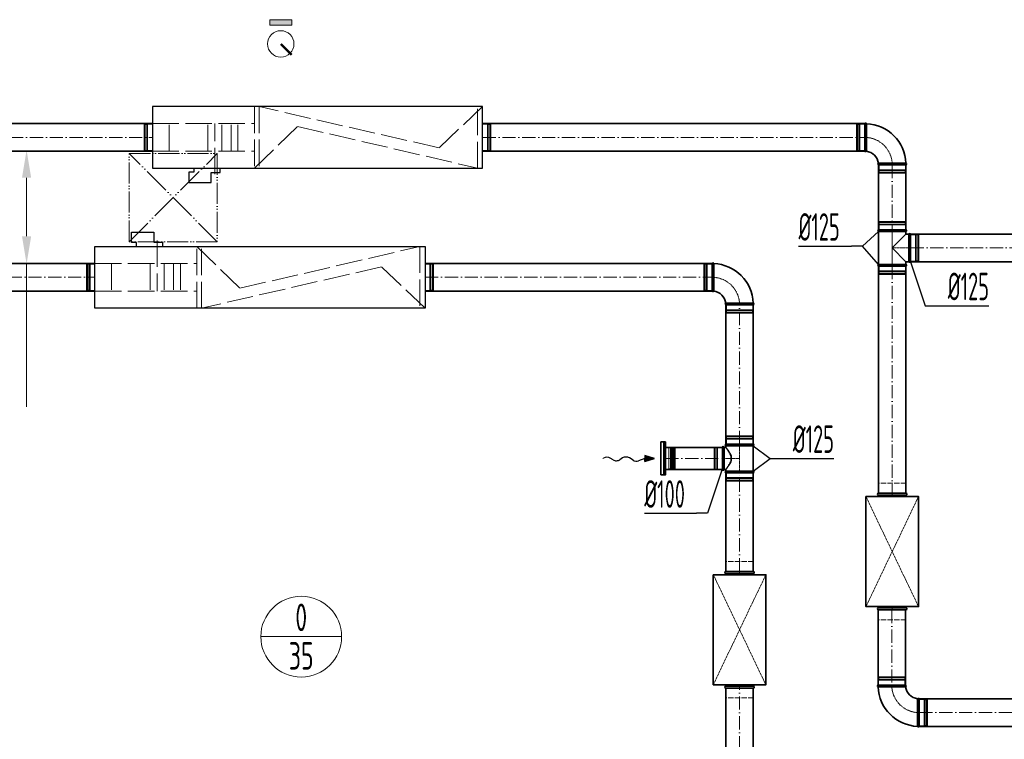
# Model space of a CAD drawing. Header units: millimetres. Extents: x 8221 to 89444, y -105166 to -5578.
# Tile 44 of 118: x 63973 to 68447, y -102101 to -98833. Entities that reach past the tile are written whole.
import ezdxf
from ezdxf.enums import TextEntityAlignment as Align

# ---------------------------------------------------------------- set-up
doc = ezdxf.new("R2010")
doc.units = ezdxf.units.MM
for name, pattern in [('ACAD_ISO02W100', [15, 12, -3]), ('ACAD_ISO05W100', [33, 24, -3, 0, -3, 0, -3]), ('ACAD_ISO10W100', [18, 12, -3, 0, -3]), ('phl_thick', [0])]:
    doc.linetypes.add(name, pattern=pattern)
for name, color, linetype, lineweight in [('UT_KOTY - DIMENZE', 7, 'Continuous', 5), ('VZT_01 SUP (PŘÍVOD) - OBRYS', 5, 'Continuous', 35), ('VZT_02 SUP (PŘÍVOD) - OSA', 5, 'ACAD_ISO10W100', 5), ('VZT_05 ETA (ODVOD) - OBRYS', 6, 'Continuous', 35), ('VZT_06 ETA (ODVOD) - OSA', 6, 'ACAD_ISO10W100', 5), ('VZT_21 ZAŘÍZENÍ - OBRYS', 1, 'Continuous', 30), ('VZT_22 ZAŘÍZENÍ - DETAIL', 8, 'Continuous', 5), ('VZT_30 DISTRIBUČNÍ PRVKY - OBRYS', 1, 'Continuous', 35), ('VZT_35 TLUMIČE HLUKU - OBRYS', 1, 'Continuous', 35), ('VZT_36 TLUMIČE HLUKU - OSA', 1, 'ACAD_ISO10W100', 5), ('VZT_37 TLUMIČE HLUKU - DETAIL', 8, 'ACAD_ISO02W100', 5), ('VZT_50 POPIS - OBECNE', 7, 'Continuous', 13), ('VZT_52 POPIS - DISTRIBUCE', 7, 'Continuous', 5), ('VZT_60_KOTY - DIMENZE', 7, 'Continuous', 5), ('VZT_KOTY - DIMENZE', 7, 'Continuous', 5), ('VZT_POPIS - OBECNE', 7, 'Continuous', 5), ('VZT_POŽADAVKY NA STAVBU - PODHLEDY', 4, 'ACAD_ISO05W100', 5)]:
    doc.layers.add(name, color=color, linetype=linetype, lineweight=lineweight)
for name, color, linetype, lineweight, plot in [('VZT_03 SUP (PŘÍVOD) - NETISK', 8, 'ACAD_ISO02W100', 5, False), ('VZT_07 ETA (ODVOD) - NETISK', 8, 'ACAD_ISO02W100', 5, False), ('VZT_39 TLUMIČE HLUKU - NETISK', 8, 'ACAD_ISO02W100', 5, False)]:
    doc.layers.add(name, color=color, linetype=linetype, lineweight=lineweight, plot=plot)
doc.styles.add('EVORA_125', font='isocp.shx', dxfattribs={"width": 0.6, "height": 125})
doc.styles.add('JS', font='isocp.shx', dxfattribs={"width": 0.6, "height": 125})

msp = doc.modelspace()

# ---------------------------------------------------------------- hatches: boundary and pattern name
at = {"layer": 'VZT_POPIS - OBECNE'}
h = msp.add_hatch(color=256, dxfattribs=at)
h.dxf.hatch_style = 1
h.paths.add_polyline_path([(65209.2, -98833.3), (65109.2, -98833.3), (65109.2, -98858.3), (65209.2, -98858.3)])

# ---------------------------------------------------------------- linework, layer by layer
at = {"color": 8, "lineweight": 5}
for points in [[(66906.7, -100874.2), (66921.7, -100874.2), (66921.7, -100777.2), (66906.7, -100777.2)], [(66906.7, -100874.2), (66906.7, -100777.2)], [(66929.5, -100778.2), (66929.5, -100825.7)], [(66932.2, -100780.1), (66932.2, -100825.7)], [(66935.8, -100781.8), (66935.8, -100825.7)], [(66947.5, -100781), (66947.5, -100825.7)], [(66947.7, -100781.9), (66951.7, -100780.5), (66951.7, -100825.7)], [(66929.5, -100873.2), (66929.5, -100825.7)], [(66932.2, -100871.2), (66932.2, -100825.7)], [(66935.8, -100869.6), (66935.8, -100825.7)], [(66947.5, -100870.3), (66947.5, -100825.7)], [(66947.7, -100869.4), (66951.7, -100870.8), (66951.7, -100825.7)]]:
    msp.add_lwpolyline(points, dxfattribs=at)
for points in [[(66921.7, -100778.2), (66929.5, -100778.2, -0.291473), (66931.9, -100779.7, -0.291473)], [(66941.5, -100773.5), (66940.1, -100779.5, 0.058981), (66940, -100780.1), (66940, -100825.7)], [(66941.5, -100773.5), (66943, -100779.3, -0.060863), (66943, -100779.9), (66943, -100825.7)], [(66941.5, -100877.8), (66940.1, -100871.8, -0.058981), (66940, -100871.2), (66940, -100825.7)], [(66941.5, -100877.8), (66943, -100872, 0.060863), (66943, -100871.4), (66943, -100825.7)], [(66921.7, -100873.2), (66929.5, -100873.2, 0.291473), (66931.9, -100871.6, 0.291473)]]:
    msp.add_lwpolyline(points, format="xyb", dxfattribs=at)
for centre, radius, start, end in [((66935.4, -100777.9), 3.88, 207.4993, 276.6735), ((66942.2, -100790), 10.5, 59.7176, 127.8378), ((66935.4, -100873.4), 3.88, 83.3265, 152.5007), ((66942.2, -100861.3), 10.5, 232.1622, 300.2824)]:
    msp.add_arc(centre, radius, start, end, dxfattribs=at)
at = {"layer": 'UT_KOTY - DIMENZE'}
for p, q in [((64004.4, -99550.7), (64004.4, -99816.4)), ((64004.4, -99941.4), (64004.4, -100591.6))]:
    msp.add_line(p, q, dxfattribs=at)
for points in [[(63983.5, -99550.7), (64025.2, -99550.7), (64004.4, -99425.7)], [(63983.5, -99816.4), (64025.2, -99816.4), (64004.4, -99941.4)]]:
    msp.add_solid(points, dxfattribs=at)
at = {"layer": 'VZT_01 SUP (PŘÍVOD) - OBRYS'}
for p, q in [((67812.3, -99305.3), (67812.3, -99430.3)), ((67874.8, -99492.8), (67999.8, -99492.8)), ((67999.8, -99787.1), (67874.8, -99787.1)), ((67999.8, -99794.7), (67874.8, -99794.7)), ((67874.8, -99794.7), (67874.8, -99944.4)), ((67999.8, -99794.7), (67999.8, -99807.1)), ((67999.8, -99807.1), (67937.3, -99869.6)), ((68012.6, -99807.1), (67999.8, -99807.1)), ((68012.6, -99932.1), (68012.6, -99807.1)), ((68020.3, -99932.1), (68020.3, -99807.1)), ((67937.3, -99869.6), (67999.8, -99932.1)), ((68012.6, -99932.1), (67999.8, -99932.1)), ((67999.8, -99932.1), (67999.8, -99944.4)), ((67999.8, -99944.4), (67874.8, -99944.4)), ((67874.8, -99952.1), (67999.8, -99952.1)), ((67872.8, -101855.2), (67997.8, -101855.2)), ((68060.3, -101917.7), (68060.3, -102042.7))]:
    msp.add_line(p, q, dxfattribs=at)
at = {"layer": 'VZT_01 SUP (PŘÍVOD) - OBRYS', "elevation": 0}
for points in [[(64576.2, -99305.3), (61857.1, -99305.3)], [(67812.3, -99305.3), (66076.2, -99305.3)], [(64576.2, -99430.3), (61857.1, -99430.3)], [(67812.3, -99430.3), (66076.2, -99430.3)]]:
    msp.add_lwpolyline(points, dxfattribs=at)
at = {"layer": 'VZT_01 SUP (PŘÍVOD) - OBRYS'}
for points in [[(67874.8, -99787.1), (67874.8, -99492.8)], [(67999.8, -99787.1), (67999.8, -99492.8)], [(68673.6, -99807.1), (68020.3, -99807.1)], [(68673.6, -99932.1), (68020.3, -99932.1)], [(67874.8, -100983.7), (67874.8, -99952.1)], [(67999.8, -100983.7), (67999.8, -99952.1)], [(67872.8, -101855.2), (67872.8, -101513.2)], [(67997.8, -101855.2), (67997.8, -101513.2)], [(68658.2, -101917.7), (68060.6, -101917.7)], [(68658.2, -102042.7), (68060.6, -102042.7)]]:
    msp.add_lwpolyline(points, dxfattribs=at)
for centre, radius, start, end in [((67816.1, -99307), 4.17, 21.1072, 156.5322), ((67812.3, -99492.8), 187.5, 2.3607, 87.6393), ((67816.1, -99428.7), 4.17, 203.4678, 329.7019), ((67812.3, -99492.8), 62.5, 6.8302, 83.1698), ((67876.4, -99489), 4.17, 120.2981, 246.5322), ((67998.1, -99489), 4.17, 293.4678, 68.8928), ((67876.4, -99790.9), 4.17, 113.4678, 246.5322), ((67998.1, -99790.9), 4.17, 293.4678, 66.5322), ((68016.4, -99808.7), 4.17, 23.4678, 156.5322), ((68016.4, -99930.4), 4.17, 203.4678, 336.5322), ((67876.4, -99948.2), 4.17, 113.4678, 246.5322), ((67998.1, -99948.2), 4.17, 293.4678, 66.5322), ((67874.5, -101859), 4.17, 113.4678, 248.8928), ((67996.1, -101859), 4.17, 300.2981, 66.5322), ((68060.3, -101855.2), 187.5, 182.3607, 267.6393), ((68060.3, -101855.2), 62.5, 186.8302, 263.1698), ((68056.5, -101919.3), 4.17, 23.4678, 149.7019), ((68056.5, -102041), 4.17, 201.1072, 336.5322)]:
    msp.add_arc(centre, radius, start, end, dxfattribs=at)
for points, knots in [([(67819.7, -99430.8), (67819.7, -99430.8), (67819.7, -99430.7), (67819.7, -99430.4), (67819.7, -99430.1), (67819.7, -99429), (67819.7, -99428.3), (67819.7, -99425.1), (67819.7, -99422), (67819.8, -99413), (67819.8, -99406.9), (67819.9, -99392.8), (67819.9, -99384.9), (67819.9, -99368.7), (67819.9, -99360.5), (67819.9, -99344.6), (67819.9, -99337.1), (67820, -99324), (67820, -99318.4), (67820, -99311.4), (67820, -99309.3), (67820, -99306.3), (67820, -99305.5), (67820, -99305.5)], [197.067977, 197.067977, 197.067977, 197.067977, 201.792196, 201.792196, 209.190204, 209.190204, 218.040239, 218.040239, 237.760854, 237.760854, 262.206108, 262.206108, 286.831239, 286.831239, 311.323072, 311.323072, 335.946087, 335.946087, 360.704397, 360.704397, 377.088273, 377.088273, 394.105327, 394.105327, 394.105327, 394.105327]), ([(67874.3, -99485.4), (67874.3, -99485.4), (67875.9, -99485.4), (67882, -99485.4), (67886.5, -99485.3), (67897.9, -99485.3), (67904.7, -99485.3), (67919.7, -99485.2), (67927.8, -99485.2), (67944.1, -99485.2), (67952.3, -99485.2), (67967.4, -99485.1), (67974.4, -99485.1), (67986.2, -99485.1), (67990.9, -99485.1), (67997.5, -99485.1), (67999.3, -99485.1), (67999.6, -99485.1), (67999.6, -99485.1), (67999.6, -99485.1)], [0, 0, 0, 0, 24.235852, 24.235852, 48.531845, 48.531845, 73.024415, 73.024415, 97.570898, 97.570898, 122.078339, 122.078339, 146.53579, 146.53579, 170.957495, 170.957495, 195.359468, 195.359468, 197.168246, 197.168246, 197.168246, 197.168246]), ([(67998.2, -101862.6), (67998.2, -101862.6), (67998.2, -101862.6), (67997.9, -101862.6), (67997.5, -101862.6), (67996.5, -101862.6), (67995.7, -101862.6), (67992.6, -101862.7), (67989.4, -101862.7), (67980.5, -101862.7), (67974.3, -101862.7), (67960.2, -101862.8), (67952.4, -101862.8), (67936.2, -101862.8), (67927.9, -101862.9), (67912.1, -101862.9), (67904.6, -101862.9), (67891.4, -101862.9), (67885.8, -101862.9), (67878.9, -101862.9), (67876.7, -101862.9), (67873.7, -101862.9), (67872.9, -101862.9), (67872.9, -101862.9)], [197.067977, 197.067977, 197.067977, 197.067977, 201.792196, 201.792196, 209.190204, 209.190204, 218.040239, 218.040239, 237.760854, 237.760854, 262.206108, 262.206108, 286.831239, 286.831239, 311.323072, 311.323072, 335.946087, 335.946087, 360.704397, 360.704397, 377.088273, 377.088273, 394.105327, 394.105327, 394.105327, 394.105327]), ([(68052.9, -101917.2), (68052.9, -101917.2), (68052.8, -101918.8), (68052.8, -101924.9), (68052.8, -101929.4), (68052.7, -101940.8), (68052.7, -101947.6), (68052.7, -101962.6), (68052.6, -101970.7), (68052.6, -101987.1), (68052.6, -101995.2), (68052.6, -102010.4), (68052.6, -102017.3), (68052.6, -102029.1), (68052.6, -102033.8), (68052.6, -102040.4), (68052.6, -102042.3), (68052.6, -102042.5), (68052.6, -102042.5), (68052.6, -102042.5)], [0, 0, 0, 0, 24.235852, 24.235852, 48.531845, 48.531845, 73.024415, 73.024415, 97.570898, 97.570898, 122.078339, 122.078339, 146.53579, 146.53579, 170.957495, 170.957495, 195.359468, 195.359468, 197.168246, 197.168246, 197.168246, 197.168246])]:
    msp.add_open_spline(points, degree=3, knots=knots, dxfattribs=at)
at = {"layer": 'VZT_02 SUP (PŘÍVOD) - OSA', "ltscale": 5, "elevation": 0}
for points in [[(61857.1, -99367.8), (64576.2, -99367.8)], [(66076.2, -99367.8), (67812.3, -99367.8)]]:
    msp.add_lwpolyline(points, dxfattribs=at)
at = {"layer": 'VZT_02 SUP (PŘÍVOD) - OSA', "ltscale": 0.3, "elevation": 0}
msp.add_lwpolyline([(67937.3, -99492.8), (67937.3, -99492.8, 0.414214), (67812.3, -99367.8), (67812.3, -99367.8)], format="xyb", dxfattribs=at)
at = {"layer": 'VZT_02 SUP (PŘÍVOD) - OSA', "ltscale": 5}
for points in [[(67937.3, -99492.8), (67937.3, -99787.1)], [(68020.3, -99869.6), (68673.6, -99869.6)], [(67937.3, -99952.1), (67937.3, -100983.7)], [(67935.3, -101513.2), (67935.3, -101855.2)], [(68060.6, -101980.2), (68658.2, -101980.2)]]:
    msp.add_lwpolyline(points, dxfattribs=at)
at = {"layer": 'VZT_02 SUP (PŘÍVOD) - OSA', "ltscale": 0.3}
msp.add_lwpolyline([(68020.3, -99869.6), (67937.3, -99869.6)], dxfattribs=at)
msp.add_lwpolyline([(68060.3, -101980.2), (68060.3, -101980.2, -0.414214), (67935.3, -101855.2), (67935.3, -101855.2)], format="xyb", dxfattribs=at)
at = {"layer": 'VZT_03 SUP (PŘÍVOD) - NETISK', "ltscale": 0.4}
for p, q in [((67774.3, -99307.8), (67774.3, -99427.8)), ((67778.3, -99307.8), (67774.3, -99307.8)), ((67778.3, -99307.8), (67778.3, -99427.8)), ((67778.8, -99308.8), (67778.3, -99308.8)), ((67778.8, -99306.8), (67778.8, -99428.8)), ((67779.3, -99306.8), (67778.8, -99306.8)), ((67779.3, -99306.8), (67779.3, -99428.8)), ((67786.3, -99308.8), (67779.3, -99308.8)), ((67786.3, -99306.8), (67786.3, -99428.8)), ((67786.8, -99306.8), (67786.3, -99306.8)), ((67786.8, -99306.8), (67786.8, -99428.8)), ((67790.3, -99308.8), (67786.8, -99308.8)), ((67790.3, -99307.8), (67790.3, -99427.8)), ((67812.3, -99307.8), (67790.3, -99307.8)), ((67778.3, -99427.8), (67774.3, -99427.8)), ((67778.8, -99426.8), (67778.3, -99426.8)), ((67779.3, -99428.8), (67778.8, -99428.8)), ((67786.3, -99426.8), (67779.3, -99426.8)), ((67786.8, -99428.8), (67786.3, -99428.8)), ((67790.3, -99426.8), (67786.8, -99426.8)), ((67812.3, -99427.8), (67790.3, -99427.8)), ((67876.3, -99518.3), (67998.3, -99518.3)), ((67876.3, -99518.3), (67876.3, -99518.8)), ((67876.3, -99518.8), (67998.3, -99518.8)), ((67876.3, -99525.8), (67998.3, -99525.8)), ((67876.3, -99525.8), (67876.3, -99526.3)), ((67876.3, -99526.3), (67998.3, -99526.3)), ((67877.3, -99492.8), (67877.3, -99514.8)), ((67877.3, -99514.8), (67997.3, -99514.8)), ((67877.3, -99526.8), (67997.3, -99526.8)), ((67877.3, -99526.8), (67877.3, -99530.8)), ((67877.3, -99530.8), (67997.3, -99530.8)), ((67878.3, -99514.8), (67878.3, -99518.3)), ((67878.3, -99518.8), (67878.3, -99525.8)), ((67878.3, -99526.3), (67878.3, -99526.8)), ((67996.3, -99514.8), (67996.3, -99518.3)), ((67996.3, -99518.8), (67996.3, -99525.8)), ((67996.3, -99526.3), (67996.3, -99526.8)), ((67997.3, -99492.8), (67997.3, -99514.8)), ((67997.3, -99526.8), (67997.3, -99530.8)), ((67998.3, -99518.3), (67998.3, -99518.8)), ((67998.3, -99525.8), (67998.3, -99526.3)), ((67998.3, -99753.6), (67876.3, -99753.6)), ((67876.3, -99754.1), (67876.3, -99753.6)), ((67998.3, -99754.1), (67876.3, -99754.1)), ((67997.3, -99749.1), (67877.3, -99749.1)), ((67877.3, -99753.1), (67877.3, -99749.1)), ((67997.3, -99753.1), (67877.3, -99753.1)), ((67878.3, -99753.6), (67878.3, -99753.1)), ((67878.3, -99761.1), (67878.3, -99754.1)), ((67996.3, -99753.6), (67996.3, -99753.1)), ((67996.3, -99761.1), (67996.3, -99754.1)), ((67997.3, -99753.1), (67997.3, -99749.1)), ((67998.3, -99754.1), (67998.3, -99753.6)), ((67998.3, -99761.1), (67876.3, -99761.1)), ((67876.3, -99761.6), (67876.3, -99761.1)), ((67998.3, -99761.6), (67876.3, -99761.6)), ((67997.3, -99765.1), (67877.3, -99765.1)), ((67877.3, -99787.1), (67877.3, -99765.1)), ((67878.3, -99765.1), (67878.3, -99761.6)), ((67996.3, -99765.1), (67996.3, -99761.6)), ((67997.3, -99787.1), (67997.3, -99765.1)), ((67998.3, -99761.6), (67998.3, -99761.1)), ((68020.3, -99809.6), (68042.3, -99809.6)), ((68042.3, -99929.6), (68042.3, -99809.6)), ((68042.3, -99810.6), (68045.8, -99810.6)), ((68045.8, -99930.6), (68045.8, -99808.6)), ((68045.8, -99808.6), (68046.3, -99808.6)), ((68046.3, -99930.6), (68046.3, -99808.6)), ((68046.3, -99810.6), (68053.3, -99810.6)), ((68053.3, -99930.6), (68053.3, -99808.6)), ((68053.3, -99808.6), (68053.8, -99808.6)), ((68053.8, -99930.6), (68053.8, -99808.6)), ((68053.8, -99810.6), (68054.3, -99810.6)), ((68054.3, -99929.6), (68054.3, -99809.6)), ((68054.3, -99809.6), (68058.3, -99809.6)), ((68058.3, -99929.6), (68058.3, -99809.6)), ((68020.3, -99929.6), (68042.3, -99929.6)), ((68042.3, -99928.6), (68045.8, -99928.6)), ((68045.8, -99930.6), (68046.3, -99930.6)), ((68046.3, -99928.6), (68053.3, -99928.6)), ((68053.3, -99930.6), (68053.8, -99930.6)), ((68053.8, -99928.6), (68054.3, -99928.6)), ((68054.3, -99929.6), (68058.3, -99929.6)), ((67998.3, -99977.6), (67876.3, -99977.6)), ((67876.3, -99978.1), (67876.3, -99977.6)), ((67998.3, -99978.1), (67876.3, -99978.1)), ((67877.3, -99974.1), (67877.3, -99952.1)), ((67997.3, -99974.1), (67877.3, -99974.1)), ((67878.3, -99977.6), (67878.3, -99974.1)), ((67878.3, -99985.1), (67878.3, -99978.1)), ((67996.3, -99977.6), (67996.3, -99974.1)), ((67996.3, -99985.1), (67996.3, -99978.1)), ((67997.3, -99974.1), (67997.3, -99952.1)), ((67998.3, -99978.1), (67998.3, -99977.6)), ((67998.3, -99985.1), (67876.3, -99985.1)), ((67876.3, -99985.6), (67876.3, -99985.1)), ((67998.3, -99985.6), (67876.3, -99985.6)), ((67997.3, -99986.1), (67877.3, -99986.1)), ((67877.3, -99990.1), (67877.3, -99986.1)), ((67997.3, -99990.1), (67877.3, -99990.1)), ((67878.3, -99986.1), (67878.3, -99985.6)), ((67996.3, -99986.1), (67996.3, -99985.6)), ((67997.3, -99990.1), (67997.3, -99986.1)), ((67998.3, -99985.6), (67998.3, -99985.1)), ((67874.3, -101821.7), (67996.3, -101821.7)), ((67874.3, -101822.2), (67874.3, -101821.7)), ((67874.3, -101822.2), (67996.3, -101822.2)), ((67874.3, -101829.2), (67996.3, -101829.2)), ((67874.3, -101829.7), (67874.3, -101829.2)), ((67874.3, -101829.7), (67996.3, -101829.7)), ((67875.3, -101817.2), (67995.3, -101817.2)), ((67875.3, -101821.2), (67875.3, -101817.2)), ((67875.3, -101821.2), (67995.3, -101821.2)), ((67875.3, -101833.2), (67995.3, -101833.2)), ((67875.3, -101855.2), (67875.3, -101833.2)), ((67876.3, -101821.7), (67876.3, -101821.2)), ((67876.3, -101829.2), (67876.3, -101822.2)), ((67876.3, -101833.2), (67876.3, -101829.7)), ((67994.3, -101821.7), (67994.3, -101821.2)), ((67994.3, -101829.2), (67994.3, -101822.2)), ((67994.3, -101833.2), (67994.3, -101829.7)), ((67995.3, -101821.2), (67995.3, -101817.2)), ((67995.3, -101855.2), (67995.3, -101833.2)), ((67996.3, -101822.2), (67996.3, -101821.7)), ((67996.3, -101829.7), (67996.3, -101829.2)), ((68060.3, -101920.2), (68082.3, -101920.2)), ((68082.3, -101920.2), (68082.3, -102040.2)), ((68082.3, -101921.2), (68085.8, -101921.2)), ((68085.8, -101919.2), (68085.8, -102041.2)), ((68085.8, -101919.2), (68086.3, -101919.2)), ((68086.3, -101919.2), (68086.3, -102041.2)), ((68086.3, -101921.2), (68093.3, -101921.2)), ((68093.3, -101919.2), (68093.3, -102041.2)), ((68093.3, -101919.2), (68093.8, -101919.2)), ((68093.8, -101919.2), (68093.8, -102041.2)), ((68093.8, -101921.2), (68094.3, -101921.2)), ((68094.3, -101920.2), (68094.3, -102040.2)), ((68094.3, -101920.2), (68098.3, -101920.2)), ((68098.3, -101920.2), (68098.3, -102040.2)), ((68082.3, -102039.2), (68085.8, -102039.2)), ((68086.3, -102039.2), (68093.3, -102039.2)), ((68093.8, -102039.2), (68094.3, -102039.2)), ((68060.3, -102040.2), (68082.3, -102040.2)), ((68085.8, -102041.2), (68086.3, -102041.2)), ((68093.3, -102041.2), (68093.8, -102041.2)), ((68094.3, -102040.2), (68098.3, -102040.2))]:
    msp.add_line(p, q, dxfattribs=at)
msp.add_lwpolyline([(67937.3, -99787.1), (67937.3, -99952.1)], dxfattribs=at)
at = {"layer": 'VZT_05 ETA (ODVOD) - OBRYS'}
for p, q in [((67118.7, -99940.6), (67118.7, -100065.6)), ((67181.2, -100128.1), (67306.2, -100128.1)), ((67165.7, -100875.7), (67165.7, -100775.7)), ((67173.7, -100875.7), (67173.7, -100775.7)), ((67173.7, -100775.7), (67181.2, -100775.7)), ((67181.2, -100760.7), (67306.2, -100760.7)), ((67181.2, -100768.3), (67306.2, -100768.3)), ((67181.2, -100768.3), (67181.2, -100775.7)), ((67306.2, -100768.3), (67306.2, -100883)), ((67173.7, -100875.7), (67181.2, -100875.7)), ((67181.2, -100875.7), (67181.2, -100883)), ((67306.2, -100883), (67181.2, -100883)), ((67181.2, -100890.7), (67306.2, -100890.7))]:
    msp.add_line(p, q, dxfattribs=at)
for points in [[(64314.9, -99940.6), (61850.2, -99940.6)], [(67118.7, -99940.6), (65814.9, -99940.6)], [(64314.9, -100065.6), (61850.2, -100065.6)], [(67118.7, -100065.6), (65814.9, -100065.6)], [(67181.2, -100128.1), (67181.2, -100760.7)], [(67306.2, -100128.1), (67306.2, -100760.7)], [(67165.7, -100775.7), (66906.7, -100775.7)], [(67165.7, -100875.7), (66906.7, -100875.7)], [(67181.2, -100890.7), (67181.2, -101338.2)], [(67306.2, -100890.7), (67306.2, -101338.2)], [(67181.2, -101868.6), (67181.2, -102597.3)], [(67306.2, -101868.6), (67306.2, -102597.3)]]:
    msp.add_lwpolyline(points, dxfattribs=at)
for centre, radius, start, end in [((67122.5, -99942.2), 4.17, 21.1072, 156.5322), ((67118.7, -100128.1), 187.5, 2.3607, 87.6393), ((67122.5, -100063.9), 4.17, 203.4678, 329.7019), ((67118.7, -100128.1), 62.5, 6.8302, 83.1698), ((67182.9, -100124.2), 4.17, 120.2981, 246.5322), ((67304.5, -100124.2), 4.17, 293.4678, 68.8928), ((67169.7, -100775.7), 4, 0, 180), ((67182.9, -100764.5), 4.17, 113.4678, 246.5322), ((67304.5, -100764.5), 4.17, 293.4678, 66.5322), ((67169.7, -100875.7), 4, 180, 0), ((67182.9, -100886.8), 4.17, 113.4678, 246.5322), ((67304.5, -100886.8), 4.17, 293.4678, 66.5322)]:
    msp.add_arc(centre, radius, start, end, dxfattribs=at)
for points, knots in [([(67126.1, -100066), (67126.1, -100066), (67126.1, -100065.9), (67126.1, -100065.6), (67126.1, -100065.3), (67126.1, -100064.2), (67126.1, -100063.5), (67126.2, -100060.3), (67126.2, -100057.2), (67126.2, -100048.2), (67126.3, -100042.1), (67126.3, -100028), (67126.3, -100020.1), (67126.3, -100003.9), (67126.4, -99995.7), (67126.4, -99979.8), (67126.4, -99972.4), (67126.4, -99959.2), (67126.4, -99953.6), (67126.4, -99946.6), (67126.4, -99944.5), (67126.4, -99941.5), (67126.4, -99940.7), (67126.4, -99940.7)], [197.067977, 197.067977, 197.067977, 197.067977, 201.792196, 201.792196, 209.190204, 209.190204, 218.040239, 218.040239, 237.760854, 237.760854, 262.206108, 262.206108, 286.831239, 286.831239, 311.323072, 311.323072, 335.946087, 335.946087, 360.704397, 360.704397, 377.088273, 377.088273, 394.105327, 394.105327, 394.105327, 394.105327]), ([(67180.7, -100120.6), (67180.7, -100120.6), (67182.3, -100120.6), (67188.4, -100120.6), (67192.9, -100120.5), (67204.3, -100120.5), (67211.1, -100120.5), (67226.1, -100120.4), (67234.2, -100120.4), (67250.6, -100120.4), (67258.7, -100120.4), (67273.9, -100120.4), (67280.8, -100120.4), (67292.6, -100120.3), (67297.3, -100120.3), (67303.9, -100120.3), (67305.8, -100120.3), (67306, -100120.3), (67306, -100120.3), (67306, -100120.3)], [0, 0, 0, 0, 24.235852, 24.235852, 48.531845, 48.531845, 73.024415, 73.024415, 97.570898, 97.570898, 122.078339, 122.078339, 146.53579, 146.53579, 170.957495, 170.957495, 195.359468, 195.359468, 197.168246, 197.168246, 197.168246, 197.168246]), ([(67181.2, -100875.7), (67181.2, -100875.7), (67181.3, -100875.6), (67181.5, -100875.2), (67181.7, -100875), (67182.3, -100874.3), (67182.6, -100873.9), (67183.4, -100872.9), (67183.8, -100872.3), (67184.9, -100871), (67185.4, -100870.3), (67186.6, -100868.7), (67187.2, -100867.8), (67188.6, -100866), (67189.3, -100865.1), (67190.7, -100863.1), (67191.4, -100862.1), (67192.9, -100859.9), (67193.7, -100858.8), (67195.2, -100856.3), (67196, -100855.1), (67197.6, -100852.4), (67198.4, -100851), (67200, -100848.2), (67200.7, -100846.7), (67202.8, -100842.2), (67204, -100839), (67205.3, -100834.1), (67205.6, -100832.4), (67206.1, -100829.1), (67206.2, -100827.4), (67206.2, -100823.9), (67206.1, -100822.2), (67205.6, -100818.9), (67205.3, -100817.2), (67204, -100812.3), (67202.8, -100809.1), (67200.7, -100804.6), (67200, -100803.1), (67198.4, -100800.3), (67197.6, -100798.9), (67196, -100796.2), (67195.2, -100795), (67193.7, -100792.5), (67192.9, -100791.4), (67191.4, -100789.2), (67190.7, -100788.2), (67189.3, -100786.2), (67188.6, -100785.3), (67187.2, -100783.5), (67186.6, -100782.6), (67185.4, -100781), (67184.9, -100780.3), (67183.8, -100779), (67183.4, -100778.4), (67182.6, -100777.4), (67182.3, -100777), (67181.7, -100776.3), (67181.5, -100776.1), (67181.3, -100775.7), (67181.2, -100775.7), (67181.2, -100775.7)], [80.753728, 80.753728, 80.753728, 80.753728, 85.721109, 85.721109, 90.68849, 90.68849, 95.655871, 95.655871, 100.623252, 100.623252, 105.590633, 105.590633, 110.558015, 110.558015, 115.525396, 115.525396, 120.492777, 120.492777, 125.619612, 125.619612, 130.746447, 130.746447, 135.873281, 135.873281, 141.000116, 141.000116, 151.253786, 151.253786, 156.38062, 156.38062, 161.507455, 161.507455, 166.63429, 166.63429, 171.761125, 171.761125, 182.014794, 182.014794, 187.141629, 187.141629, 192.268464, 192.268464, 197.395298, 197.395298, 202.522133, 202.522133, 207.489514, 207.489514, 212.456896, 212.456896, 217.424277, 217.424277, 222.391658, 222.391658, 227.359039, 227.359039, 232.32642, 232.32642, 237.293801, 237.293801, 242.261183, 242.261183, 242.261183, 242.261183])]:
    msp.add_open_spline(points, degree=3, knots=knots, dxfattribs=at)
at = {"layer": 'VZT_06 ETA (ODVOD) - OSA', "ltscale": 5}
for points in [[(61850.2, -100003.1), (64314.9, -100003.1)], [(65814.9, -100003.1), (67118.7, -100003.1)], [(67243.7, -100760.7), (67243.7, -100128.1)], [(66906.7, -100825.7), (67165.7, -100825.7)], [(67243.7, -101338.2), (67243.7, -100890.7)], [(67243.7, -102597.3), (67243.7, -101868.6)]]:
    msp.add_lwpolyline(points, dxfattribs=at)
at = {"layer": 'VZT_06 ETA (ODVOD) - OSA', "ltscale": 0.3}
msp.add_lwpolyline([(67243.7, -100128.1), (67243.7, -100128.1, 0.414214), (67118.7, -100003.1), (67118.7, -100003.1)], format="xyb", dxfattribs=at)
for points in [[(67243.7, -100760.7), (67243.7, -100890.7)], [(67165.7, -100825.7), (67243.7, -100825.7)]]:
    msp.add_lwpolyline(points, dxfattribs=at)
at = {"layer": 'VZT_07 ETA (ODVOD) - NETISK', "ltscale": 0.4}
for p, q in [((64538.2, -99307.8), (64538.2, -99427.8)), ((64542.2, -99307.8), (64538.2, -99307.8)), ((64542.2, -99307.8), (64542.2, -99427.8)), ((64542.7, -99308.8), (64542.2, -99308.8)), ((64542.7, -99306.8), (64542.7, -99428.8)), ((64543.2, -99306.8), (64542.7, -99306.8)), ((64543.2, -99306.8), (64543.2, -99428.8)), ((64550.2, -99308.8), (64543.2, -99308.8)), ((64550.2, -99306.8), (64550.2, -99428.8)), ((64550.7, -99306.8), (64550.2, -99306.8)), ((64550.7, -99306.8), (64550.7, -99428.8)), ((64554.2, -99308.8), (64550.7, -99308.8)), ((64554.2, -99307.8), (64554.2, -99427.8)), ((64576.2, -99307.8), (64554.2, -99307.8)), ((66076.2, -99307.8), (66098.2, -99307.8)), ((66098.2, -99307.8), (66098.2, -99427.8)), ((66098.2, -99308.8), (66101.7, -99308.8)), ((66101.7, -99306.8), (66101.7, -99428.8)), ((66101.7, -99306.8), (66102.2, -99306.8)), ((66102.2, -99306.8), (66102.2, -99428.8)), ((66102.2, -99308.8), (66109.2, -99308.8)), ((66109.2, -99306.8), (66109.2, -99428.8)), ((66109.2, -99306.8), (66109.7, -99306.8)), ((66109.7, -99306.8), (66109.7, -99428.8)), ((66109.7, -99308.8), (66110.2, -99308.8)), ((66110.2, -99307.8), (66110.2, -99427.8)), ((66110.2, -99307.8), (66114.2, -99307.8)), ((66114.2, -99307.8), (66114.2, -99427.8)), ((64542.2, -99427.8), (64538.2, -99427.8)), ((64542.7, -99426.8), (64542.2, -99426.8)), ((64543.2, -99428.8), (64542.7, -99428.8)), ((64550.2, -99426.8), (64543.2, -99426.8)), ((64550.7, -99428.8), (64550.2, -99428.8)), ((64554.2, -99426.8), (64550.7, -99426.8)), ((64576.2, -99427.8), (64554.2, -99427.8)), ((66076.2, -99427.8), (66098.2, -99427.8)), ((66098.2, -99426.8), (66101.7, -99426.8)), ((66101.7, -99428.8), (66102.2, -99428.8)), ((66102.2, -99426.8), (66109.2, -99426.8)), ((66109.2, -99428.8), (66109.7, -99428.8)), ((66109.7, -99426.8), (66110.2, -99426.8)), ((66110.2, -99427.8), (66114.2, -99427.8)), ((64276.9, -100063.1), (64276.9, -99943.1)), ((64280.9, -99943.1), (64276.9, -99943.1)), ((64280.9, -100063.1), (64280.9, -99943.1)), ((64281.4, -99944.1), (64280.9, -99944.1)), ((64281.4, -100064.1), (64281.4, -99942.1)), ((64281.9, -99942.1), (64281.4, -99942.1)), ((64281.9, -100064.1), (64281.9, -99942.1)), ((64288.9, -99944.1), (64281.9, -99944.1)), ((64288.9, -100064.1), (64288.9, -99942.1)), ((64289.4, -99942.1), (64288.9, -99942.1)), ((64289.4, -100064.1), (64289.4, -99942.1)), ((64292.9, -99944.1), (64289.4, -99944.1)), ((64292.9, -100063.1), (64292.9, -99943.1)), ((64314.9, -99943.1), (64292.9, -99943.1)), ((65814.9, -99943.1), (65836.9, -99943.1)), ((65836.9, -100063.1), (65836.9, -99943.1)), ((65836.9, -99944.1), (65840.4, -99944.1)), ((65840.4, -100064.1), (65840.4, -99942.1)), ((65840.4, -99942.1), (65840.9, -99942.1)), ((65840.9, -100064.1), (65840.9, -99942.1)), ((65840.9, -99944.1), (65847.9, -99944.1)), ((65847.9, -100064.1), (65847.9, -99942.1)), ((65847.9, -99942.1), (65848.4, -99942.1)), ((65848.4, -100064.1), (65848.4, -99942.1)), ((65848.4, -99944.1), (65848.9, -99944.1)), ((65848.9, -100063.1), (65848.9, -99943.1)), ((65848.9, -99943.1), (65852.9, -99943.1)), ((65852.9, -100063.1), (65852.9, -99943.1)), ((67080.7, -99943.1), (67080.7, -100063.1)), ((67084.7, -99943.1), (67080.7, -99943.1)), ((67084.7, -99943.1), (67084.7, -100063.1)), ((67085.2, -99944.1), (67084.7, -99944.1)), ((67085.2, -99942.1), (67085.2, -100064.1)), ((67085.7, -99942.1), (67085.2, -99942.1)), ((67085.7, -99942.1), (67085.7, -100064.1)), ((67092.7, -99944.1), (67085.7, -99944.1)), ((67092.7, -99942.1), (67092.7, -100064.1)), ((67093.2, -99942.1), (67092.7, -99942.1)), ((67093.2, -99942.1), (67093.2, -100064.1)), ((67096.7, -99944.1), (67093.2, -99944.1)), ((67096.7, -99943.1), (67096.7, -100063.1)), ((67118.7, -99943.1), (67096.7, -99943.1)), ((64280.9, -100063.1), (64276.9, -100063.1)), ((64281.4, -100062.1), (64280.9, -100062.1)), ((64281.9, -100064.1), (64281.4, -100064.1)), ((64288.9, -100062.1), (64281.9, -100062.1)), ((64289.4, -100064.1), (64288.9, -100064.1)), ((64292.9, -100062.1), (64289.4, -100062.1)), ((64314.9, -100063.1), (64292.9, -100063.1)), ((65814.9, -100063.1), (65836.9, -100063.1)), ((65836.9, -100062.1), (65840.4, -100062.1)), ((65840.4, -100064.1), (65840.9, -100064.1)), ((65840.9, -100062.1), (65847.9, -100062.1)), ((65847.9, -100064.1), (65848.4, -100064.1)), ((65848.4, -100062.1), (65848.9, -100062.1)), ((65848.9, -100063.1), (65852.9, -100063.1)), ((67084.7, -100063.1), (67080.7, -100063.1)), ((67085.2, -100062.1), (67084.7, -100062.1)), ((67085.7, -100064.1), (67085.2, -100064.1)), ((67092.7, -100062.1), (67085.7, -100062.1)), ((67093.2, -100064.1), (67092.7, -100064.1)), ((67096.7, -100062.1), (67093.2, -100062.1)), ((67118.7, -100063.1), (67096.7, -100063.1)), ((67182.7, -100153.6), (67304.7, -100153.6)), ((67182.7, -100153.6), (67182.7, -100154.1)), ((67182.7, -100154.1), (67304.7, -100154.1)), ((67182.7, -100161.1), (67304.7, -100161.1)), ((67182.7, -100161.1), (67182.7, -100161.6)), ((67183.7, -100128.1), (67183.7, -100150.1)), ((67183.7, -100150.1), (67303.7, -100150.1)), ((67184.7, -100150.1), (67184.7, -100153.6)), ((67184.7, -100154.1), (67184.7, -100161.1)), ((67302.7, -100150.1), (67302.7, -100153.6)), ((67302.7, -100154.1), (67302.7, -100161.1)), ((67303.7, -100128.1), (67303.7, -100150.1)), ((67304.7, -100153.6), (67304.7, -100154.1)), ((67304.7, -100161.1), (67304.7, -100161.6)), ((67182.7, -100161.6), (67304.7, -100161.6)), ((67183.7, -100162.1), (67303.7, -100162.1)), ((67183.7, -100162.1), (67183.7, -100166.1)), ((67183.7, -100166.1), (67303.7, -100166.1)), ((67184.7, -100161.6), (67184.7, -100162.1)), ((67302.7, -100161.6), (67302.7, -100162.1)), ((67303.7, -100162.1), (67303.7, -100166.1)), ((67182.7, -100727.2), (67304.7, -100727.2)), ((67182.7, -100727.7), (67182.7, -100727.2)), ((67182.7, -100727.7), (67304.7, -100727.7)), ((67182.7, -100734.7), (67304.7, -100734.7)), ((67182.7, -100735.2), (67182.7, -100734.7)), ((67182.7, -100735.2), (67304.7, -100735.2)), ((67183.7, -100722.7), (67303.7, -100722.7)), ((67183.7, -100726.7), (67183.7, -100722.7)), ((67183.7, -100726.7), (67303.7, -100726.7)), ((67183.7, -100738.7), (67303.7, -100738.7)), ((67183.7, -100760.7), (67183.7, -100738.7)), ((67184.7, -100727.2), (67184.7, -100726.7)), ((67184.7, -100734.7), (67184.7, -100727.7)), ((67184.7, -100738.7), (67184.7, -100735.2)), ((67302.7, -100727.2), (67302.7, -100726.7)), ((67302.7, -100734.7), (67302.7, -100727.7)), ((67302.7, -100738.7), (67302.7, -100735.2)), ((67303.7, -100726.7), (67303.7, -100722.7)), ((67303.7, -100760.7), (67303.7, -100738.7)), ((67304.7, -100727.7), (67304.7, -100727.2)), ((67304.7, -100735.2), (67304.7, -100734.7)), ((67127.7, -100874.7), (67127.7, -100776.7)), ((67131.7, -100776.7), (67127.7, -100776.7)), ((67131.7, -100874.7), (67131.7, -100776.7)), ((67132.2, -100777.7), (67131.7, -100777.7)), ((67132.2, -100875.7), (67132.2, -100775.7)), ((67132.7, -100775.7), (67132.2, -100775.7)), ((67132.7, -100875.7), (67132.7, -100775.7)), ((67139.7, -100777.7), (67132.7, -100777.7)), ((67139.7, -100875.7), (67139.7, -100775.7)), ((67140.2, -100775.7), (67139.7, -100775.7)), ((67140.2, -100875.7), (67140.2, -100775.7)), ((67143.7, -100777.7), (67140.2, -100777.7)), ((67143.7, -100874.7), (67143.7, -100776.7)), ((67165.7, -100776.7), (67143.7, -100776.7)), ((67131.7, -100874.7), (67127.7, -100874.7)), ((67132.2, -100873.7), (67131.7, -100873.7)), ((67132.7, -100875.7), (67132.2, -100875.7)), ((67139.7, -100873.7), (67132.7, -100873.7)), ((67140.2, -100875.7), (67139.7, -100875.7)), ((67143.7, -100873.7), (67140.2, -100873.7)), ((67165.7, -100874.7), (67143.7, -100874.7)), ((67182.7, -100916.2), (67304.7, -100916.2)), ((67182.7, -100916.7), (67182.7, -100916.2)), ((67182.7, -100916.7), (67304.7, -100916.7)), ((67183.7, -100912.7), (67183.7, -100890.7)), ((67183.7, -100912.7), (67303.7, -100912.7)), ((67184.7, -100916.2), (67184.7, -100912.7)), ((67184.7, -100923.7), (67184.7, -100916.7)), ((67302.7, -100916.2), (67302.7, -100912.7)), ((67302.7, -100923.7), (67302.7, -100916.7)), ((67303.7, -100912.7), (67303.7, -100890.7)), ((67304.7, -100916.7), (67304.7, -100916.2)), ((67182.7, -100923.7), (67304.7, -100923.7)), ((67182.7, -100924.2), (67182.7, -100923.7)), ((67182.7, -100924.2), (67304.7, -100924.2)), ((67183.7, -100924.7), (67303.7, -100924.7)), ((67183.7, -100928.7), (67183.7, -100924.7)), ((67183.7, -100928.7), (67303.7, -100928.7)), ((67184.7, -100924.7), (67184.7, -100924.2)), ((67302.7, -100924.7), (67302.7, -100924.2)), ((67303.7, -100928.7), (67303.7, -100924.7)), ((67304.7, -100924.2), (67304.7, -100923.7))]:
    msp.add_line(p, q, dxfattribs=at)
at = {"layer": 'VZT_21 ZAŘÍZENÍ - OBRYS', "elevation": 0}
msp.add_lwpolyline([(66076.2, -99227.8), (64576.2, -99227.8), (64576.2, -99507.8), (66076.2, -99507.8)], close=True, dxfattribs=at)
msp.add_lwpolyline([(64764.6, -99507.8), (64764.6, -99526.4), (64742.1, -99526.4), (64742.1, -99573), (64843.7, -99573), (64843.7, -99527.7), (64883.7, -99527.7), (64883.7, -99507.8)], dxfattribs=at)
at = {"layer": 'VZT_21 ZAŘÍZENÍ - OBRYS'}
msp.add_lwpolyline([(64503.2, -99863.1), (64503.2, -99844.5), (64480.7, -99844.5), (64480.7, -99797.9), (64582.3, -99797.9), (64582.3, -99843.2), (64622.3, -99843.2), (64622.3, -99863.1)], dxfattribs=at)
msp.add_lwpolyline([(65814.9, -100143.1), (64314.9, -100143.1), (64314.9, -99863.1), (65814.9, -99863.1)], close=True, dxfattribs=at)
at = {"layer": 'VZT_22 ZAŘÍZENÍ - DETAIL', "linetype": 'ACAD_ISO02W100', "lineweight": 5, "ltscale": 10, "elevation": 0}
for points in [[(65040, -99227.8), (65040, -99507.8)], [(66076.2, -99227.8), (65878.8, -99415), (65060.6, -99227.8)], [(65060.6, -99227.8), (65060.6, -99507.8)], [(66052.3, -99507.8), (66052.3, -99227.8)], [(64576.2, -99305.3), (65040, -99305.3)], [(64651.7, -99430.3), (64651.7, -99305.3)], [(64827.4, -99430.3), (64827.4, -99305.3)], [(64859.8, -99535.4), (64859.8, -99305.3)], [(64890.7, -99430.3), (64890.7, -99305.3)], [(64933.7, -99430.3), (64933.7, -99305.3)], [(64964.5, -99430.3), (64964.5, -99305.3)], [(65040, -99507.8), (65234.7, -99317.8), (66052.3, -99507.8)], [(64576.2, -99430.3), (65040, -99430.3)]]:
    msp.add_lwpolyline(points, dxfattribs=at)
at = {"layer": 'VZT_22 ZAŘÍZENÍ - DETAIL', "linetype": 'ACAD_ISO02W100', "lineweight": 5, "ltscale": 10}
for points in [[(64598.4, -99835.5), (64598.4, -100065.6)], [(64778.6, -100143.1), (64778.6, -99863.1)], [(64778.6, -99863.1), (64973.3, -100053.1), (65790.9, -99863.1)], [(64799.2, -100143.1), (64799.2, -99863.1)], [(65790.9, -99863.1), (65790.9, -100143.1)], [(64314.9, -99940.6), (64778.6, -99940.6)], [(64390.3, -99940.6), (64390.3, -100065.6)], [(64566, -99940.6), (64566, -100065.6)], [(64629.4, -99940.6), (64629.4, -100065.6)], [(64672.4, -99940.6), (64672.4, -100065.6)], [(64703.1, -99940.6), (64703.1, -100065.6)], [(65814.9, -100143.1), (65617.4, -99955.9), (64799.2, -100143.1)], [(64314.9, -100065.6), (64778.6, -100065.6)]]:
    msp.add_lwpolyline(points, dxfattribs=at)
at = {"layer": 'VZT_30 DISTRIBUČNÍ PRVKY - OBRYS'}
msp.add_lwpolyline([(66886.7, -100900.7), (66886.7, -100750.7), (66906.7, -100750.7), (66906.7, -100900.7)], close=True, dxfattribs=at)
msp.add_lwpolyline([(66899.9, -100750.7), (66899.9, -100900.7)], dxfattribs=at)
at = {"layer": 'VZT_35 TLUMIČE HLUKU - OBRYS'}
for p, q in [((67999.8, -100983.7), (67874.8, -100983.7)), ((67306.2, -101338.6), (67181.2, -101338.6)), ((67999.8, -101513.7), (67874.8, -101513.7)), ((67306.2, -101868.6), (67181.2, -101868.6))]:
    msp.add_line(p, q, dxfattribs=at)
for points in [[(67817.8, -100998.7), (67817.8, -101498.7), (68056.8, -101498.7), (68056.8, -100998.7)], [(67124.2, -101353.6), (67124.2, -101853.6), (67363.2, -101853.6), (67363.2, -101353.6)]]:
    msp.add_lwpolyline(points, close=True, dxfattribs=at)
for points in [[(67999.8, -100992.7), (67874.8, -100992.7)], [(67874.8, -100992.7), (67874.8, -100998.7)], [(67999.8, -100992.7), (67999.8, -100998.7)], [(67306.2, -101347.6), (67181.2, -101347.6)], [(67181.2, -101347.6), (67181.2, -101353.6)], [(67306.2, -101347.6), (67306.2, -101353.6)], [(67874.8, -101504.7), (67874.8, -101498.7)], [(67999.8, -101504.7), (67999.8, -101498.7)], [(67999.8, -101504.7), (67874.8, -101504.7)], [(67181.2, -101859.6), (67181.2, -101853.6)], [(67306.2, -101859.6), (67181.2, -101859.6)], [(67306.2, -101859.6), (67306.2, -101853.6)]]:
    msp.add_lwpolyline(points, dxfattribs=at)
for centre, start, end in [((67874.8, -100988.2), 90, 270), ((67999.8, -100988.2), 270, 90), ((67181.2, -101343.1), 90, 270), ((67306.2, -101343.1), 270, 90), ((67874.8, -101509.2), 90, 270), ((67999.8, -101509.2), 270, 90), ((67181.2, -101864.1), 90, 270), ((67306.2, -101864.1), 270, 90)]:
    msp.add_arc(centre, 4.5, start, end, dxfattribs=at)
at = {"layer": 'VZT_36 TLUMIČE HLUKU - OSA', "ltscale": 5}
for points in [[(67937.3, -100983.7), (67937.3, -100998.7)], [(67243.7, -101338.6), (67243.7, -101353.6)], [(67937.3, -101513.7), (67937.3, -101498.7)], [(67243.7, -101868.6), (67243.7, -101853.6)]]:
    msp.add_lwpolyline(points, dxfattribs=at)
at = {"layer": 'VZT_37 TLUMIČE HLUKU - DETAIL', "lineweight": 5}
for points in [[(67817.8, -100998.7), (68056.8, -101498.7)], [(67817.8, -101498.7), (68056.8, -100998.7)], [(67124.2, -101353.6), (67363.2, -101853.6)], [(67124.2, -101853.6), (67363.2, -101353.6)]]:
    msp.add_lwpolyline(points, dxfattribs=at)
at = {"layer": 'VZT_39 TLUMIČE HLUKU - NETISK', "ltscale": 2}
for points in [[(67999.8, -100983.7), (67999.8, -100938.7), (67874.8, -100938.7), (67874.8, -100983.7)], [(67306.2, -101338.6), (67306.2, -101293.6), (67181.2, -101293.6), (67181.2, -101338.6)], [(67999.8, -101513.7), (67999.8, -101558.7), (67874.8, -101558.7), (67874.8, -101513.7)], [(67306.2, -101868.6), (67306.2, -101913.6), (67181.2, -101913.6), (67181.2, -101868.6)]]:
    msp.add_lwpolyline(points, dxfattribs=at)
at = {"layer": 'VZT_50 POPIS - OBECNE'}
msp.add_line((66626.1, -100823.8), (66623, -100825.7), dxfattribs=at)
at = {"layer": 'VZT_50 POPIS - OBECNE', "color": 0, "lineweight": -2}
for p, q in [((66669.2, -100832.1), (66656.2, -100823.9)), ((66712.1, -100823.7), (66700.2, -100831.7)), ((66759.6, -100833.7), (66743.1, -100823.3)), ((66813.6, -100826.2), (66785, -100836)), ((66856.7, -100825.7), (66813.5, -100812.3)), ((66813.5, -100812.3), (66813.6, -100826.2)), ((66813.8, -100840.2), (66813.6, -100826.2)), ((66813.8, -100840.2), (66856.7, -100825.7))]:
    msp.add_line(p, q, dxfattribs=at)
for centre, start_param, end_param in [((66640.9, -100833.4), 0.766537, 2.320574), ((66684.6, -100822.6), 3.908129, 5.516649), ((66727.7, -100832.8), 0.766537, 2.375056), ((66775, -100824.2), 3.908129, 5.191299)]:
    msp.add_ellipse(centre, major_axis=(21.5, 0.3), ratio=0.625, start_param=start_param, end_param=end_param, dxfattribs=at)
msp.add_solid([(66813.8, -100840.2), (66813.5, -100812.3), (66856.7, -100825.7)], dxfattribs=at)
at = {"layer": 'VZT_52 POPIS - DISTRIBUCE'}
msp.add_line((65068.8, -101634.9), (65435.5, -101634.9), dxfattribs=at)
msp.add_circle((65252.1, -101634.9), 183.4, dxfattribs=at)
at = {"layer": 'VZT_60_KOTY - DIMENZE', "linetype": 'ByBlock', "lineweight": -2}
for p, q in [((67802.2, -99861.9), (67752.2, -99861.9)), ((68086.3, -100132.2), (68136.3, -100132.2)), ((67382.1, -100825.5), (67432.1, -100825.5)), ((67098.7, -101074.8), (67048.7, -101074.8))]:
    msp.add_line(p, q, dxfattribs=at)
for points in [[(67874.8, -99794.7), (67802.2, -99861.9)], [(67511.6, -99861.9), (67752.2, -99861.9)], [(67874.8, -99944.4), (67802.2, -99861.9)], [(67802.2, -99861.9), (67802.2, -99861.9)], [(67306.2, -100768.3), (67382.1, -100825.5)], [(67306.2, -100883), (67382.1, -100825.5)], [(67382.1, -100825.5), (67382.1, -100825.5)], [(67432.1, -100825.5), (67672.7, -100825.5)], [(67164.7, -100874.7), (67098.7, -101074.8)], [(66811.1, -101074.8), (67048.7, -101074.8)]]:
    msp.add_lwpolyline(points, dxfattribs=at)
at = {"layer": 'VZT_60_KOTY - DIMENZE', "linetype": 'ByBlock', "lineweight": -2, "elevation": 0}
for points in [[(68020.3, -99932.1), (68086.3, -100132.2)], [(68136.3, -100132.2), (68376.9, -100132.2)]]:
    msp.add_lwpolyline(points, dxfattribs=at)
at = {"layer": 'VZT_KOTY - DIMENZE', "const_width": 10}
msp.add_lwpolyline([(65159.2, -98943.3), (65208.7, -98992.8)], dxfattribs=at)
at = {"layer": 'VZT_POPIS - OBECNE'}
msp.add_lwpolyline([(65109.2, -98833.3), (65109.2, -98858.3), (65209.2, -98858.3), (65209.2, -98833.3)], close=True, dxfattribs=at)
msp.add_circle((65159.2, -98943.3), 60, dxfattribs=at)
at = {"layer": 'VZT_POŽADAVKY NA STAVBU - PODHLEDY', "ltscale": 5}
for p, q in [((64470.7, -99841.4), (64870.7, -99441.4)), ((64870.7, -99841.4), (64470.7, -99441.4))]:
    msp.add_line(p, q, dxfattribs=at)
at = {"layer": 'VZT_POŽADAVKY NA STAVBU - PODHLEDY', "ltscale": 4}
for p, q in [((64470.7, -99841.4), (64470.7, -99441.4)), ((64470.7, -99441.4), (64870.7, -99441.4)), ((64870.7, -99441.4), (64870.7, -99841.4)), ((64870.7, -99841.4), (64470.7, -99841.4))]:
    msp.add_line(p, q, dxfattribs=at)

# ---------------------------------------------------------------- texts
at = {"layer": 'VZT_52 POPIS - DISTRIBUCE', "ltscale": 50, "style": 'JS', "width": 0.7}
for s, p in [('0', (65252.1, -101547.4)), ('35', (65252.1, -101722.4))]:
    msp.add_text(s, height=125, dxfattribs=at).set_placement(p, align=Align.MIDDLE_CENTER)
at = {"layer": 'VZT_60_KOTY - DIMENZE', "linetype": 'phl_thick', "char_height": 125, "style": 'EVORA_125'}
for s, insert, attachment_point in [('%%C125', (67511.6, -99711.9), 1), ('%%C125', (68376.9, -99982.2), 3), ('%%C125', (67672.7, -100675.5), 3), ('%%C100', (66811.1, -100924.8), 1)]:
    msp.add_mtext(s, dxfattribs=dict(at, insert=insert, attachment_point=attachment_point))

doc.saveas('drawing.dxf')
